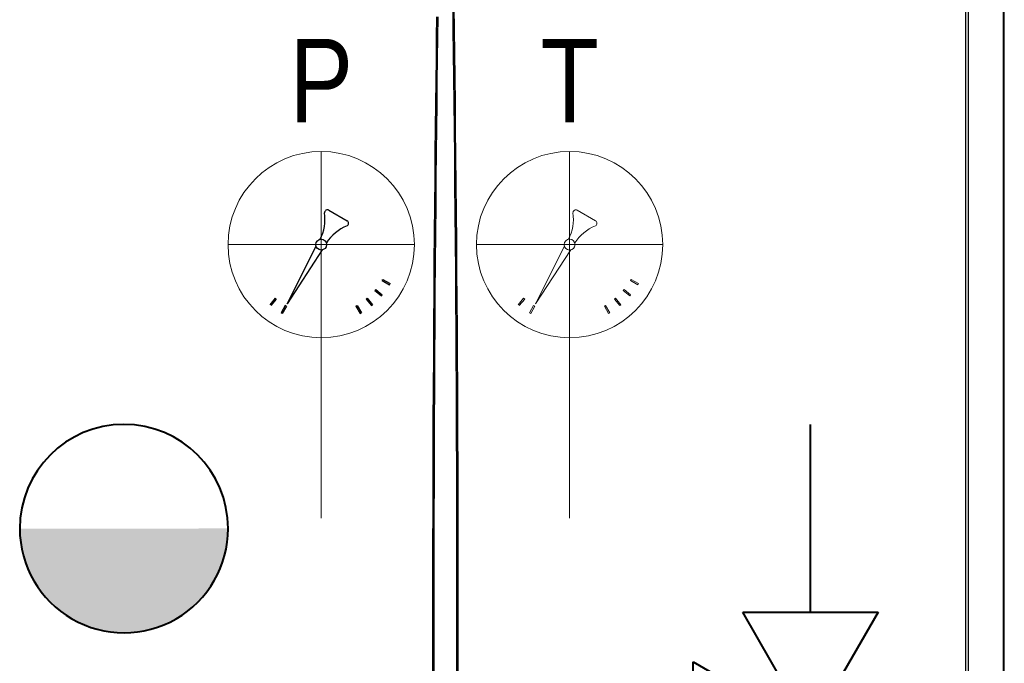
# Model space of a CAD drawing. Header units: centimetres. Extents: x 22052 to 56535, y 76485 to 78519.
# Tile 169 of 235: x 54146 to 54225, y 77825 to 77876. Entities that reach past the tile are written whole.
import ezdxf
from ezdxf.lldxf.tags import DXFTag

# ---------------------------------------------------------------- set-up
doc = ezdxf.new("R2010")
doc.units = ezdxf.units.CM
doc.layers.add('$_urządzenia', color=250, linetype='Continuous')
doc.layers.add('IS_Armatura_Therm', color=250, linetype='SOLID')
for name, color, linetype, lineweight in [('CP_AXISHS', 7, 'DASHDOT', 9), ('IS_ARMATURA', 7, 'Continuous', 9), ('IS_Zimna_woda', 5, 'SOLID', 40)]:
    doc.layers.add(name, color=color, linetype=linetype, lineweight=lineweight)
doc.styles.add('styl1', font='ARIALN.TTF')
tags = doc.linetypes.add('DASHDOT', pattern=[25.4, 12.7, -6.35, 0, -6.35]).pattern_tags.tags
tags[10:11] = [DXFTag(74, 4), DXFTag(75, 0), DXFTag(340, '0'), DXFTag(46, 1.0), DXFTag(50, 0.0), DXFTag(44, 0.0), DXFTag(45, 0.0)]
tags[8:9] = [DXFTag(74, 4), DXFTag(75, 0), DXFTag(340, '0'), DXFTag(46, 1.0), DXFTag(50, 0.0), DXFTag(44, 0.0), DXFTag(45, 0.0)]
tags[6:7] = [DXFTag(74, 4), DXFTag(75, 0), DXFTag(340, '0'), DXFTag(46, 1.0), DXFTag(50, 0.0), DXFTag(44, 0.0), DXFTag(45, 0.0)]
tags[4:5] = [DXFTag(74, 4), DXFTag(75, 0), DXFTag(340, '0'), DXFTag(46, 1.0), DXFTag(50, 0.0), DXFTag(44, 0.0), DXFTag(45, 0.0)]
tags = doc.linetypes.add('SOLID', pattern=[10, 10, 0]).pattern_tags.tags
tags[6:7] = [DXFTag(74, 4), DXFTag(75, 0), DXFTag(340, '0'), DXFTag(46, 0.0), DXFTag(50, 0.0), DXFTag(44, 0.0), DXFTag(45, 0.0)]
tags[4:5] = [DXFTag(74, 4), DXFTag(75, 0), DXFTag(340, '0'), DXFTag(46, 0.0), DXFTag(50, 0.0), DXFTag(44, 0.0), DXFTag(45, 0.0)]

# ---------------------------------------------------------------- blocks, each defined once
blk = doc.blocks.new('A$C92957c0b')
at = {"layer": '$_urządzenia'}
for p, q in [((279.34, -1127), (279.34, -29)), ((280.56, -30.4), (280.56, -1125.6)), ((299.63, -1125.6), (299.63, -30.4)), ((300, -1125.6), (300, -30.4))]:
    blk.add_line(p, q, dxfattribs=at)
for points in [[(-6.7, -526.63), (-6.71, -513.28), (-6.72, -499.73), (-6.72, -485.73), (-6.71, -471.23), (-6.69, -456.29), (-6.66, -440.78), (-6.61, -424.58), (-6.56, -407.83), (-6.49, -390.85), (-6.41, -373.58), (-6.31, -356.09), (-6.21, -338.94), (-6.09, -322.24), (-5.97, -305.88), (-5.84, -290.14), (-5.71, -275.14), (-5.57, -260.76), (-5.43, -246.92), (-5.29, -233.62), (-5.15, -220.86), (-5.01, -208.54), (-4.87, -196.63), (-4.72, -185.16), (-4.58, -174.07)], [(-6.01, -526.62), (-6.02, -513.27), (-6.02, -499.72), (-6.02, -485.72), (-6.01, -471.22), (-5.99, -456.28), (-5.96, -440.78), (-5.92, -424.58), (-5.87, -407.82), (-5.8, -390.85), (-5.72, -373.58), (-5.63, -356.08), (-5.53, -338.93), (-5.42, -322.23), (-5.3, -305.88), (-5.18, -290.14), (-5.05, -275.14), (-4.92, -260.76), (-4.79, -246.92), (-4.66, -233.62), (-4.52, -220.87), (-4.39, -208.54), (-4.25, -196.64), (-4.11, -185.17), (-3.97, -174.07)], [(3.91, -169.07), (4.06, -181.07), (4.21, -193.57), (4.37, -206.61), (4.52, -220.16), (4.66, -234.21), (4.81, -248.83), (4.95, -263.94), (5.09, -279.27), (5.22, -294.87), (5.34, -310.68), (5.45, -326.33), (5.55, -341.75), (5.64, -357), (5.71, -371.89), (5.78, -386.32), (5.84, -400.4), (5.89, -414.18), (5.93, -427.64), (5.96, -440.8), (5.99, -453.85), (6.01, -466.78), (6.02, -479.59), (6.02, -492.4), (6.02, -505.25), (6.02, -518.1), (6, -530.98)], [(4.51, -169.06), (4.67, -181.06), (4.83, -193.57), (4.99, -206.61), (5.15, -220.16), (5.3, -234.2), (5.45, -248.82), (5.6, -263.94), (5.75, -279.27), (5.88, -294.87), (6.01, -310.68), (6.12, -326.33), (6.23, -341.75), (6.32, -357), (6.4, -371.89), (6.47, -386.33), (6.53, -400.4), (6.58, -414.19), (6.62, -427.64), (6.66, -440.81), (6.68, -453.85), (6.7, -466.79), (6.71, -479.6), (6.72, -492.41), (6.72, -505.26), (6.71, -518.1), (6.69, -530.99)]]:
    blk.add_lwpolyline(points, dxfattribs=at)
blk = doc.blocks.new('Valvola di sicurezza')
at = {"layer": 'IS_Zimna_woda', "color": 18, "true_color": 0x000000}
for p, q in [((-0.5906, 4.675), (0, 4.8227)), ((0.5906, 4.3797), (-0.5906, 4.675)), ((-0.5906, 4.0844), (0.5906, 4.3797)), ((0.5906, 3.7891), (-0.5906, 4.0844)), ((-0.5906, 3.4938), (0.5906, 3.7891)), ((0.5906, 3.1985), (-0.5906, 3.4938)), ((0, 3.0508), (0.5906, 3.1985)), ((0, 2.5594), (-0.9844, 3.1277)), ((-0.9844, 3.1277), (-0.9844, 1.991)), ((0, 2.5594), (0, 3.0508)), ((-0.9844, 1.991), (0, 2.5594)), ((0, 2.5594), (-0.5683, 1.575)), ((0.5683, 1.575), (0, 2.5594)), ((-0.5683, 1.575), (0.5683, 1.575)), ((0, 1.575), (0, 0))]:
    blk.add_line(p, q, dxfattribs=at)
blk = doc.blocks.new('zawórzwrotny11')
at = {"layer": 'IS_Zimna_woda', "true_color": 0x000000}
h = blk.add_hatch(color=18, dxfattribs=at)
edge = h.paths.add_edge_path()
edge.add_arc((0, 0), 8.389, -899.93176, -719.93176, ccw=False)
edge.add_line((-8.389, -0.01), (8.389, 0.01))
at = {"layer": 'IS_Zimna_woda', "color": 18, "true_color": 0x000000}
for start, end in [(0.06824, 180.06824), (180.06824, 0.06824)]:
    blk.add_arc((0, 0), 8.389, start, end, dxfattribs=at)
blk = doc.blocks.new('T')
for p, q in [((0.62, 24.783), (2.084, 23.937)), ((-2.752, 17.25), (-0.413, 21.88)), ((0.087, 21.591), (-2.752, 17.25)), ((4.901, 19.123), (4.958, 19.22)), ((4.901, 19.123), (5.486, 18.785)), ((4.958, 19.22), (5.542, 18.883)), ((4.324, 18.316), (4.396, 18.402)), ((4.324, 18.316), (4.841, 17.882)), ((4.396, 18.402), (4.914, 17.968)), ((5.486, 18.785), (5.542, 18.883)), ((-3.702, 17.694), (-4.136, 17.176)), ((-3.616, 17.621), (-4.05, 17.104)), ((-3.616, 17.621), (-3.702, 17.694)), ((3.616, 17.621), (3.702, 17.694)), ((3.616, 17.621), (4.05, 17.104)), ((3.702, 17.694), (4.136, 17.176)), ((4.841, 17.882), (4.914, 17.968)), ((-2.895, 17.116), (-3.232, 16.532)), ((-2.797, 17.06), (-3.135, 16.476)), ((-2.797, 17.06), (-2.895, 17.116)), ((2.797, 17.06), (2.895, 17.116)), ((2.797, 17.06), (3.135, 16.476)), ((2.895, 17.116), (3.232, 16.532)), ((4.05, 17.104), (4.136, 17.176)), ((-3.135, 16.476), (-3.232, 16.532)), ((3.135, 16.476), (3.232, 16.532))]:
    blk.add_line(p, q)
for centre, major_axis, start_param, end_param in [((0.503, 24.58), (-0.166, 0.166), -1.308966, 0.821497), ((-3.336, 24.08), (-2.572, 2.572), 3.460412, 4.06239), ((1.967, 23.734), (0.166, 0.166), 4.412711, 6.545016), ((3.431, 20.188), (-2.548, 2.548), -0.399985, 0.207792), ((0, 22.018), (0.308, 0.308), 5.497787, 11.780972)]:
    blk.add_ellipse(centre, major_axis=major_axis, ratio=1, start_param=start_param, end_param=end_param)
at = {"layer": 'CP_AXISHS'}
for p, q in [((0, 14.518), (0, 29.518)), ((-7.5, 22.018), (7.5, 22.018))]:
    blk.add_line(p, q, dxfattribs=at)
at = {"layer": 'IS_ARMATURA'}
blk.add_line((0, 0), (0, 14.518), dxfattribs=at)
at = {"layer": 'IS_ARMATURA', "lineweight": 18}
blk.add_circle((0, 22.018), 7.5, dxfattribs=at)
at = {"layer": 'IS_Armatura_Therm', "insert": (-7.5, 38.589), "char_height": 6.7211, "attachment_point": 1, "style": 'styl1'}
blk.add_mtext_dynamic_manual_height_columns('\\pxqc;T', width=15, gutter_width=8.401, heights=[0], dxfattribs=at)
blk = doc.blocks.new('Manometrr')
for p, q in [((35871.375, 72787.052), (35872.839, 72786.206)), ((35868.003, 72779.519), (35870.342, 72784.149)), ((35870.841, 72783.86), (35868.003, 72779.519)), ((35875.656, 72781.392), (35875.712, 72781.489)), ((35875.656, 72781.392), (35876.24, 72781.054)), ((35875.712, 72781.489), (35876.297, 72781.152)), ((35875.079, 72780.585), (35875.151, 72780.671)), ((35875.079, 72780.585), (35875.596, 72780.151)), ((35875.151, 72780.671), (35875.668, 72780.237)), ((35876.24, 72781.054), (35876.297, 72781.152)), ((35867.053, 72779.963), (35866.619, 72779.445)), ((35867.139, 72779.89), (35866.705, 72779.373)), ((35867.139, 72779.89), (35867.053, 72779.963)), ((35874.37, 72779.89), (35874.456, 72779.963)), ((35874.37, 72779.89), (35874.804, 72779.373)), ((35874.456, 72779.963), (35874.89, 72779.445)), ((35875.596, 72780.151), (35875.668, 72780.237)), ((35867.86, 72779.385), (35867.522, 72778.801)), ((35867.957, 72779.329), (35867.62, 72778.745)), ((35867.957, 72779.329), (35867.86, 72779.385)), ((35873.552, 72779.329), (35873.649, 72779.385)), ((35873.552, 72779.329), (35873.889, 72778.745)), ((35873.649, 72779.385), (35873.987, 72778.801)), ((35874.804, 72779.373), (35874.89, 72779.445)), ((35867.62, 72778.745), (35867.522, 72778.801)), ((35873.889, 72778.745), (35873.987, 72778.801))]:
    blk.add_line(p, q)
for centre, major_axis, start_param, end_param in [((35871.257, 72786.849), (-0.166, 0.166), -1.308966, 0.821497), ((35867.419, 72786.349), (-2.572, 2.572), 3.460412, 4.06239), ((35872.722, 72786.003), (0.166, 0.166), 4.412711, 6.545016), ((35874.186, 72782.457), (-2.548, 2.548), -0.399985, 0.207792), ((35870.755, 72784.287), (0.308, 0.308), 5.497787, 11.780972)]:
    blk.add_ellipse(centre, major_axis=major_axis, ratio=1, start_param=start_param, end_param=end_param)
at = {"layer": 'CP_AXISHS'}
for p, q in [((35870.755, 72776.787), (35870.755, 72791.787)), ((35863.255, 72784.287), (35878.255, 72784.287))]:
    blk.add_line(p, q, dxfattribs=at)
at = {"layer": 'IS_ARMATURA'}
blk.add_line((35870.755, 72762.269), (35870.755, 72776.787), dxfattribs=at)
at = {"layer": 'IS_ARMATURA', "lineweight": 18}
blk.add_circle((35870.755, 72784.287), 7.5, dxfattribs=at)
at = {"layer": 'IS_Armatura_Therm', "insert": (35863.255, 72800.858), "char_height": 6.7211, "attachment_point": 1, "style": 'styl1'}
blk.add_mtext_dynamic_manual_height_columns('\\pxqc;P', width=15, gutter_width=8.401, heights=[0], dxfattribs=at)

msp = doc.modelspace()

# ---------------------------------------------------------------- block references
at = {"layer": '$_urządzenia', "xscale": 0.15, "yscale": 0.15, "zscale": 0.15}
msp.add_blockref('A$C92957c0b', (54180.275, 77902.732), dxfattribs=at)
msp.add_blockref('Manometrr', (18299.52, 5073.997))
at = {"color": 1, "lineweight": 5, "xscale": -9.600000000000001, "yscale": 9.600000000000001, "zscale": 9.600000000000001, "rotation": 180}
msp.add_blockref('Valvola di sicurezza', (54209.665, 77843.804), dxfattribs=at)
at = {"layer": 'IS_ARMATURA'}
msp.add_blockref('T', (54190.275, 77836.266), dxfattribs=at)
at = {"layer": 'IS_Zimna_woda'}
msp.add_blockref('zawórzwrotny11', (54154.391, 77835.414), dxfattribs=at)

doc.saveas('drawing.dxf')
